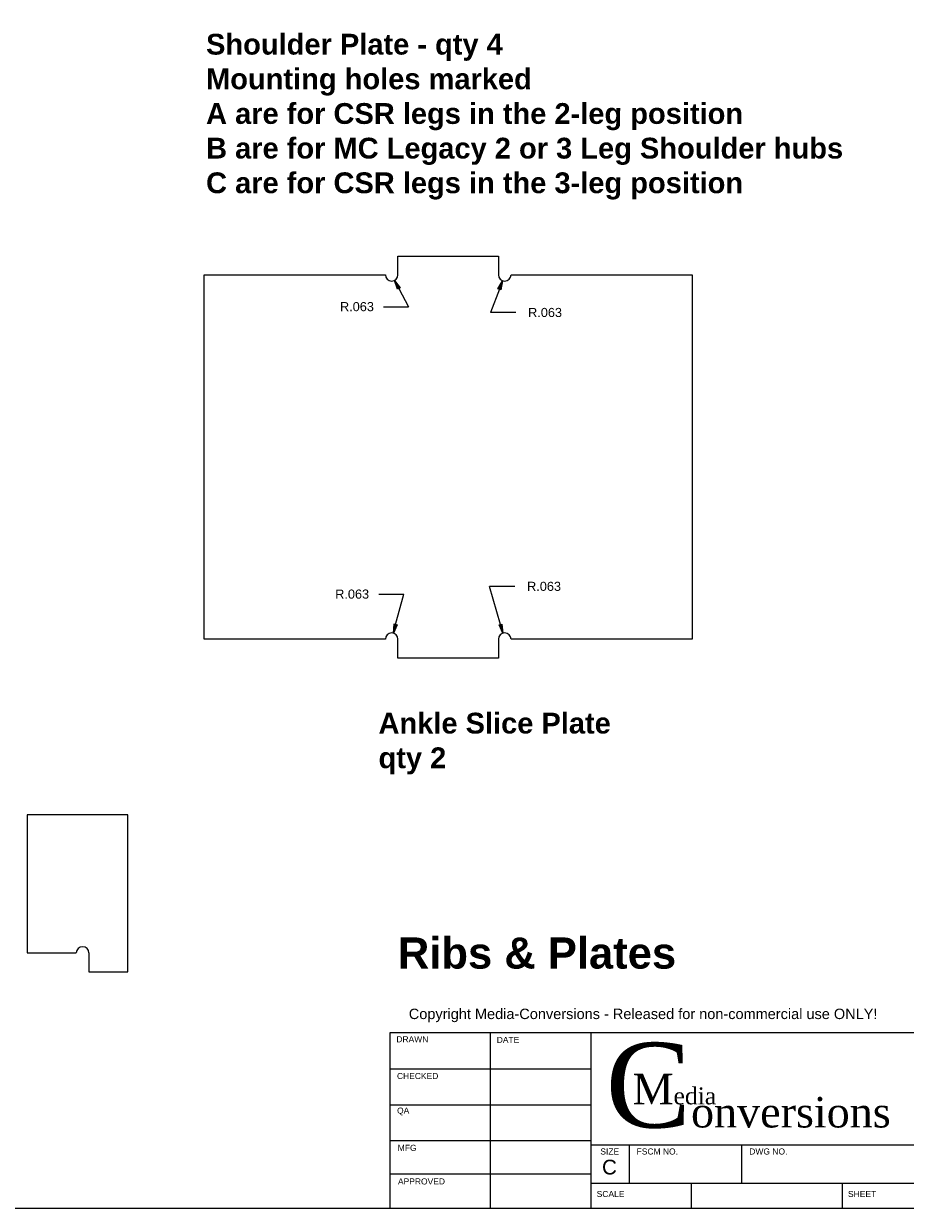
# Model space of a CAD drawing. Header units: inches. Extents: x -5.2 to 52.2, y 0 to 35.2.
# Tile 2 of 4: x 22.6 to 31.4, y 0 to 11.8. Entities that reach past the tile are written whole.
import ezdxf

# ---------------------------------------------------------------- set-up
doc = ezdxf.new("R2010")
doc.units = ezdxf.units.IN
doc.header["$MEASUREMENT"] = 0
for name, color, linetype, lineweight in [('CONTINUOUS', 7, 'Continuous', 0), ('DIMENSIONS', 7, 'Continuous', 0), ('VISIBLE', 7, 'Continuous', 0)]:
    doc.layers.add(name, color=color, linetype=linetype, lineweight=lineweight)
doc.dimstyles.get("Standard").update_dxf_attribs({"dimtxt": 0.18, "dimasz": 0.18, "dimexe": 0.18, "dimexo": 0.0625, "dimgap": 0.09, "dimtad": 0, "dimtih": 1, "dimtoh": 1, "dimdec": 4, "dimzin": 0, "dimdsep": 46, "dimtxsty": 'Standard', "dimcen": 0.09, "dimadec": 0, "dimazin": 0, "dimtfac": 1, "dimtdec": 4, "dimtofl": 0, "dimtmove": 0, "dimatfit": 3, "dimfxl": 1, "dimtolj": 1, "dimtzin": 0, "dimarcsym": 0})

# ---------------------------------------------------------------- blocks, each defined once
blk = doc.blocks.new('D14')
blk.add_hatch(color=7).paths.add_polyline_path([(27.322, 9.15), (27.368, 9.229), (27.35, 9.14)], flags=0)
at = {"layer": 'DIMENSIONS'}
for p, q in [((27.336, 9.145), (27.249, 8.913)), ((27.499, 8.913), (27.249, 8.913)), ((24.4, 5.663), (24.4, 5.663))]:
    blk.add_line(p, q, dxfattribs=at)
for points in [[(27.368, 9.229), (27.35, 9.14), (27.322, 9.15), (27.368, 9.229)], [(24.4, 5.663), (24.4, 5.663), (24.4, 5.663), (24.4, 5.663), (24.4, 5.663)]]:
    blk.add_lwpolyline(points, dxfattribs=at)
at = {"layer": 'DIMENSIONS', "char_height": 0.09048, "attachment_point": 5}
for s, insert in [('{\\fArial|b0|i0|c0|p0;R.063}{\\fArial|b0|i0|c0|p0;}', (27.791, 8.913)), ('{\\fArial|b0|i0|c0|p0;}', (27.589, 8.913)), ('{\\fArial|b0|i0|c0|p0;}', (27.791, 8.913)), ('{\\fArial|b0|i0|c0|p0;}', (27.791, 8.913)), ('{\\fArial|b0|i0|c0|p0;}', (27.992, 8.913))]:
    blk.add_mtext(s, dxfattribs=dict(at, insert=insert))
blk = doc.blocks.new('D15')
blk.add_hatch(color=7).paths.add_polyline_path([(27.362, 5.813), (27.372, 5.723), (27.333, 5.805)], flags=0)
at = {"layer": 'DIMENSIONS'}
for p, q in [((27.489, 6.188), (27.239, 6.188)), ((27.348, 5.809), (27.239, 6.188)), ((24.4, 5.663), (24.4, 5.663))]:
    blk.add_line(p, q, dxfattribs=at)
for points in [[(27.372, 5.723), (27.333, 5.805), (27.362, 5.813), (27.372, 5.723)], [(24.4, 5.663), (24.4, 5.663), (24.4, 5.663), (24.4, 5.663), (24.4, 5.663)]]:
    blk.add_lwpolyline(points, dxfattribs=at)
at = {"layer": 'DIMENSIONS', "char_height": 0.09048, "attachment_point": 5}
for s, insert in [('{\\fArial|b0|i0|c0|p0;}', (27.579, 6.188)), ('{\\fArial|b0|i0|c0|p0;R.063}{\\fArial|b0|i0|c0|p0;}', (27.781, 6.188)), ('{\\fArial|b0|i0|c0|p0;}', (27.781, 6.188)), ('{\\fArial|b0|i0|c0|p0;}', (27.781, 6.188)), ('{\\fArial|b0|i0|c0|p0;}', (27.982, 6.188))]:
    blk.add_mtext(s, dxfattribs=dict(at, insert=insert))
blk = doc.blocks.new('D16')
blk.add_hatch(color=7).paths.add_polyline_path([(26.319, 5.806), (26.281, 5.723), (26.29, 5.814)], flags=0)
at = {"layer": 'DIMENSIONS'}
for p, q in [((26.135, 6.111), (26.385, 6.111)), ((26.304, 5.81), (26.385, 6.111)), ((24.4, 5.663), (24.4, 5.663))]:
    blk.add_line(p, q, dxfattribs=at)
for points in [[(26.281, 5.723), (26.29, 5.814), (26.319, 5.806), (26.281, 5.723)], [(24.4, 5.663), (24.4, 5.663), (24.4, 5.663), (24.4, 5.663), (24.4, 5.663)]]:
    blk.add_lwpolyline(points, dxfattribs=at)
at = {"layer": 'DIMENSIONS', "char_height": 0.09048, "attachment_point": 5}
for s, insert in [('{\\fArial|b0|i0|c0|p0;R.063}{\\fArial|b0|i0|c0|p0;}', (25.871, 6.111)), ('{\\fArial|b0|i0|c0|p0;}', (25.669, 6.111)), ('{\\fArial|b0|i0|c0|p0;}', (25.871, 6.111)), ('{\\fArial|b0|i0|c0|p0;}', (25.871, 6.111)), ('{\\fArial|b0|i0|c0|p0;}', (26.072, 6.111))]:
    blk.add_mtext(s, dxfattribs=dict(at, insert=insert))
blk = doc.blocks.new('D17')
blk.add_hatch(color=7).paths.add_polyline_path([(26.323, 9.146), (26.294, 9.233), (26.349, 9.16)], flags=0)
at = {"layer": 'DIMENSIONS'}
for p, q in [((26.336, 9.153), (26.433, 8.971)), ((26.183, 8.971), (26.433, 8.971)), ((24.4, 5.663), (24.4, 5.663))]:
    blk.add_line(p, q, dxfattribs=at)
for points in [[(26.294, 9.233), (26.349, 9.16), (26.323, 9.146), (26.294, 9.233)], [(24.4, 5.663), (24.4, 5.663), (24.4, 5.663), (24.4, 5.663), (24.4, 5.663)]]:
    blk.add_lwpolyline(points, dxfattribs=at)
at = {"layer": 'DIMENSIONS', "char_height": 0.09048, "attachment_point": 5}
for s, insert in [('{\\fArial|b0|i0|c0|p0;}', (25.718, 8.971)), ('{\\fArial|b0|i0|c0|p0;R.063}{\\fArial|b0|i0|c0|p0;}', (25.919, 8.971)), ('{\\fArial|b0|i0|c0|p0;}', (25.919, 8.971)), ('{\\fArial|b0|i0|c0|p0;}', (25.919, 8.971)), ('{\\fArial|b0|i0|c0|p0;}', (26.121, 8.971))]:
    blk.add_mtext(s, dxfattribs=dict(at, insert=insert))
blk = doc.blocks.new('BLOCK5')
at = {"layer": 'CONTINUOUS'}
for p, q in [((26.25, 1.75), (32.5, 1.75)), ((26.25, 0), (26.25, 1.75)), ((27.246, 1.75), (27.246, 0)), ((28.25, 0), (28.25, 1.75)), ((26.25, 1.388), (28.25, 1.388)), ((26.25, 1.031), (28.25, 1.031)), ((26.25, 0.675), (28.25, 0.675)), ((28.25, 0.63), (32.5, 0.63)), ((28.63, 0.25), (28.63, 0.63)), ((29.75, 0.25), (29.75, 0.63)), ((26.25, 0.344), (28.25, 0.344)), ((28.25, 0.25), (32.5, 0.25)), ((29.25, 0), (29.25, 0.25)), ((30.75, 0), (30.75, 0.25)), ((0, 0), (32.5, 0))]:
    blk.add_line(p, q, dxfattribs=at)
at = {"layer": 'CONTINUOUS', "attachment_point": 4}
for s, insert, char_height in [('{\\fArial|b0|i0|c0|p0;\\C1;Copyright Media-Conversions - Released for non-commercial use ONLY!}{\\fMS Shell Dlg|b0|i0|c0|p0;\\C7;\\H0.75x;}', (26.435, 1.919), 0.103405), ('{\\fArial|b0|i0|c0|p0;\\C7;DRAWN}{\\fArial|b0|i0|c0|p0;\\C7;}', (26.311, 1.682), 0.06032), ('{\\fArial|b0|i0|c0|p0;\\C7;DRAWN}{\\fArial|b0|i0|c0|p0;\\C7;}', (26.311, 1.682), 0.06032), ('{\\fArial|b0|i0|c0|p0;\\C7;DATE}{\\fArial|b0|i0|c0|p0;\\C7;}', (27.31, 1.676), 0.06032), ('{\\fArial|b0|i0|c0|p0;\\C7;DATE}{\\fArial|b0|i0|c0|p0;\\C7;}', (27.31, 1.676), 0.06032), ('{\\fTimes New Roman|b0|i0|c0|p0;\\C7;C}{\\fTimes New Roman|b0|i0|c0|p0;\\C7;\\H0.36x;onversions}{\\fMS Shell Dlg|b0|i0|c0|p0;\\C7;\\H0.09x;}', (28.394, 1.22), 0.843499), ('{\\fArial|b0|i0|c0|p0;\\C7;}', (27.325, 1.561), 0.09048), ('{\\fArial|b0|i0|c0|p0;\\C7;CHECKED}{\\fArial|b0|i0|c0|p0;\\C7;}', (26.317, 1.316), 0.06032), ('{\\fArial|b0|i0|c0|p0;\\C7;CHECKED}{\\fArial|b0|i0|c0|p0;\\C7;}', (26.317, 1.316), 0.06032), ('{\\fTimes New Roman|b0|i0|c0|p0;\\C7;M}{\\fTimes New Roman|b0|i0|c0|p0;\\C7;\\H0.5555556x;edia}{\\fMS Shell Dlg|b0|i0|c0|p0;\\C7;\\H0.25x;}', (28.662, 1.185), 0.30366), ('{\\fArial|b0|i0|c0|p0;\\C7;QA}{\\fArial|b0|i0|c0|p0;\\C7;}', (26.318, 0.964), 0.06032), ('{\\fArial|b0|i0|c0|p0;\\C7;QA}{\\fArial|b0|i0|c0|p0;\\C7;}', (26.318, 0.964), 0.06032), ('{\\fArial|b0|i0|c0|p0;\\C7;MFG}{\\fArial|b0|i0|c0|p0;\\C7;}', (26.325, 0.601), 0.06032), ('{\\fArial|b0|i0|c0|p0;\\C7;MFG}{\\fArial|b0|i0|c0|p0;\\C7;}', (26.325, 0.601), 0.06032), ('{\\fArial|b0|i0|c0|p0;\\C7;SIZE}{\\fArial|b0|i0|c0|p0;\\C7;}', (28.341, 0.565), 0.06032), ('{\\fArial|b0|i0|c0|p0;\\C7;SIZE}{\\fArial|b0|i0|c0|p0;\\C7;}', (28.341, 0.565), 0.06032), ('{\\fArial|b0|i0|c0|p0;\\C7;FSCM NO.}{\\fArial|b0|i0|c0|p0;\\C7;}', (28.702, 0.565), 0.06032), ('{\\fArial|b0|i0|c0|p0;\\C7;FSCM NO.}{\\fArial|b0|i0|c0|p0;\\C7;}', (28.702, 0.565), 0.06032), ('{\\fArial|b0|i0|c0|p0;\\C7;DWG NO.}{\\fArial|b0|i0|c0|p0;\\C7;}', (29.824, 0.565), 0.06032), ('{\\fArial|b0|i0|c0|p0;\\C7;DWG NO.}{\\fArial|b0|i0|c0|p0;\\C7;}', (29.824, 0.565), 0.06032), ('{\\fArial|b0|i0|c0|p0;\\C7;C}{\\fArial|b0|i0|c0|p0;\\C7;}', (28.358, 0.409), 0.14649), ('{\\fArial|b0|i0|c0|p0;\\C7;C}{\\fArial|b0|i0|c0|p0;\\C7;}', (28.358, 0.409), 0.14649), ('{\\fArial|b0|i0|c0|p0;\\C7;}', (29.887, 0.41), 0.09048), ('{\\fArial|b0|i0|c0|p0;\\C7;APPROVED}{\\fArial|b0|i0|c0|p0;\\C7;}', (26.327, 0.267), 0.06032), ('{\\fArial|b0|i0|c0|p0;\\C7;APPROVED}{\\fArial|b0|i0|c0|p0;\\C7;}', (26.327, 0.267), 0.06032), ('{\\fArial|b0|i0|c0|p0;\\C7;SCALE}{\\fArial|b0|i0|c0|p0;\\C7;}', (28.305, 0.142), 0.06032), ('{\\fArial|b0|i0|c0|p0;\\C7;SCALE}{\\fArial|b0|i0|c0|p0;\\C7;}', (28.305, 0.142), 0.06032), ('{\\fArial|b0|i0|c0|p0;\\C7;SHEET}{\\fArial|b0|i0|c0|p0;\\C7;}', (30.806, 0.142), 0.06032), ('{\\fArial|b0|i0|c0|p0;\\C7;SHEET}{\\fArial|b0|i0|c0|p0;\\C7;}', (30.806, 0.142), 0.06032)]:
    blk.add_mtext(s, dxfattribs=dict(at, insert=insert, char_height=char_height))

msp = doc.modelspace()

# ---------------------------------------------------------------- linework, layer by layer
at = {"layer": 'VISIBLE'}
for p, q in [((26.3271, 9.2877), (26.3271, 9.4752)), ((26.3271, 9.4752), (27.3271, 9.4752)), ((27.3271, 9.4752), (27.3271, 9.2877)), ((24.3996, 5.6627), (24.3996, 9.2877)), ((24.3996, 9.2877), (26.2021, 9.2877)), ((27.4521, 9.2877), (29.2546, 9.2877)), ((29.2546, 9.2877), (29.2546, 5.6627)), ((26.2021, 5.6627), (24.3996, 5.6627)), ((26.3271, 5.4752), (26.3271, 5.6627)), ((27.3271, 5.6627), (27.3271, 5.4752)), ((29.2546, 5.6627), (27.4521, 5.6627)), ((27.3271, 5.4752), (26.3271, 5.4752)), ((23.6369, 3.9158), (22.6369, 3.9158)), ((22.6369, 3.9158), (22.6369, 2.5407)), ((23.6369, 2.3532), (23.6369, 3.9158)), ((22.6369, 2.5407), (23.1256, 2.5407)), ((23.2506, 2.5407), (23.2506, 2.3532)), ((23.2506, 2.3532), (23.6369, 2.3532))]:
    msp.add_line(p, q, dxfattribs=at)
for centre, start, end in [((26.2646, 9.2877), 180, 0), ((27.3896, 9.2877), 180, 0), ((26.2646, 5.6627), 0, 180), ((27.3896, 5.6627), 0, 180), ((23.1881, 2.5407), 0, 180)]:
    msp.add_arc(centre, 0.0625, start, end, dxfattribs=at)

# ---------------------------------------------------------------- block references
at = {"layer": 'CONTINUOUS'}
msp.add_blockref('BLOCK5', (0, 0), dxfattribs=at)

# ---------------------------------------------------------------- texts
at = {"layer": 'CONTINUOUS', "attachment_point": 1}
for s, insert, char_height in [('{\\fArial|b1|i0|c0|p0;\\C7;Shoulder Plate - qty 4}{\\fArial|b1|i0|c0|p0;\\C7;\\PMounting holes marked}{\\fArial|b1|i0|c0|p0;\\C7;\\PA are for CSR legs in the 2-leg position}{\\fArial|b1|i0|c0|p0;\\C7;\\PB are for MC Legacy 2 or 3 Leg Shoulder hubs}{\\fArial|b1|i0|c0|p0;\\C7;\\PC are for CSR legs in the 3-leg position}{\\fArial|b0|i0|c0|p0;\\C7;\\H0.4375x;}', (24.4172, 11.6863), 0.20681), ('{\\fArial|b1|i0|c0|p0;\\C7;Ankle Slice Plate}{\\fArial|b1|i0|c0|p0;\\C7;\\Pqty 2}{\\fArial|b0|i0|c0|p0;\\C7;\\H0.4375x;}', (26.1335, 4.9308), 0.20681), ('{\\fArial|b1|i0|c0|p0;\\C7;Ribs & Plates}{\\fArial|b0|i0|c0|p0;\\C7;\\H0.2916667x;}', (26.3261, 2.6952), 0.310215)]:
    msp.add_mtext(s, dxfattribs=dict(at, insert=insert, char_height=char_height))

# ---------------------------------------------------------------- dimensions: what is measured, and where the dimension line sits
at = {"layer": 'DIMENSIONS'}
for center, mpoint, picture, middle in [((26.26456, 9.28773), (26.32354, 9.26704), 'D17', (50.31891, 14.63375)), ((27.3896, 9.2877), (27.3321, 9.2631), 'D14', (52.1901, 14.5756)), ((27.3896, 5.6627), (27.3358, 5.6947), 'D15', (52.1804, 11.8512)), ((26.26456, 5.66273), (26.31991, 5.69176), 'D16', (50.27043, 11.77361))]:
    dim = msp.add_radius_dim(center=center, mpoint=mpoint, dimstyle='Standard', override={"dimtxt": 0.114809, "dimtad": 0, "dimdec": 3, "dimzin": 0, "dimse1": 0, "dimse2": 0, "dimsd1": 0, "dimsd2": 0, "dimadec": 3, "dimazin": 0, "dimtol": 0, "dimlim": 0, "dimtp": 0.00019685, "dimtm": 7.87402e-05, "dimtdec": 3}, dxfattribs=at)
    dim.commit()
    dim.dimension.update_dxf_attribs({"geometry": picture, "text_midpoint": middle})

doc.saveas('drawing.dxf')
